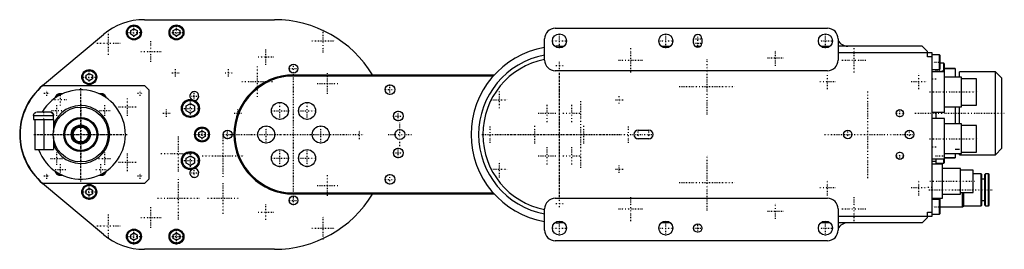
# Model space of a CAD drawing. Extents: x -254 to 209, y -54 to 54.
import ezdxf

# ---------------------------------------------------------------- set-up
doc = ezdxf.new("R2010")
doc.units = 0
doc.linetypes.add('CENTER', pattern=[1.5, 0.45, -0.5, 0.05, -0.5])
doc.layers.add('AM_0', color=7, linetype='CONTINUOUS')
doc.layers.add('AM_7', color=7, linetype='CENTER')

msp = doc.modelspace()

# ---------------------------------------------------------------- linework, layer by layer
at = {"layer": 'AM_0', "color": 7, "linetype": 'CONTINUOUS'}
for p, q in [((-195.1, 54), (-134, 54)), ((-242.98, 22.98), (-214.38, 46.98)), ((-201.5, 48.87), (-200, 49.73)), ((-201.5, 47.13), (-201.5, 48.87)), ((-200, 46.27), (-201.5, 47.13)), ((-200, 49.73), (-198.5, 48.87)), ((-198.5, 47.13), (-200, 46.27)), ((-198.5, 48.87), (-198.5, 47.13)), ((-181.5, 48.87), (-180, 49.73)), ((-181.5, 47.13), (-181.5, 48.87)), ((-180, 46.27), (-181.5, 47.13)), ((-180, 49.73), (-178.5, 48.87)), ((-178.5, 47.13), (-180, 46.27)), ((-178.5, 48.87), (-178.5, 47.13)), ((-2, 50), (126, 50)), ((-7, 35), (-7, 45)), ((63, 43), (63, 45)), ((67, 45), (67, 43)), ((131, 45), (131, 35)), ((0, 41.5), (2.15, 41.5)), ((0, 40.7), (0, 41.5)), ((47.85, 41.5), (52.15, 41.5)), ((63.68, 41.5), (66.32, 41.5)), ((122.85, 41.5), (127.15, 41.5)), ((126.95, 41.5), (126.95, 41.34)), ((170.5, 41.5), (131, 41.5)), ((131, 38.5), (175, 38.5)), ((173, 39), (170.5, 41.5)), ((173, 36.5), (173, 39)), ((175, 38.5), (175, -38.5)), ((178.6, 37.5), (175, 37.5)), ((179, 37.1), (178.6, 37.5)), ((178.6, 30.5), (178.6, 37.5)), ((179, 30.9), (179, 37.1)), ((175, 36.5), (173, 36.5)), ((180.6, 33.5), (179, 33.5)), ((181, 33.1), (180.6, 33.5)), ((180.6, 29.5), (180.6, 33.5)), ((181, 10.5), (181, 33.1)), ((-222.5, 27.87), (-221, 28.73)), ((-222.5, 26.13), (-222.5, 27.87)), ((-221, 28.73), (-219.5, 27.87)), ((-219.5, 27.87), (-219.5, 26.13)), ((-125, 28), (-30.63, 28)), ((-125, 27.5), (-125, 28)), ((126, 30), (-2, 30)), ((175, 30.5), (178.6, 30.5)), ((181, 29.5), (175, 29.5)), ((177, 29.5), (177, 30.5)), ((178.6, 30.5), (179, 30.9)), ((186, 31), (181, 31)), ((186, 30.94), (181, 30.94)), ((186, 31), (186, 27)), ((205, 29.5), (188, 29.5)), ((188, 27.01), (188, 29.5)), ((208, 26.5), (205, 29.5)), ((205, -9.5), (205, 29.5)), ((-221, 25.27), (-222.5, 26.13)), ((-219.5, 26.13), (-221, 25.27)), ((-31.08, 27.5), (-125, 27.5)), ((189, 27), (181, 27)), ((188, 26.9), (186, 26.9)), ((189, 13), (189, 27)), ((196, 26.25), (189, 26.25)), ((196, 13.75), (196, 26.25)), ((208, -6.5), (208, 26.5)), ((-242.76, 23), (-195, 23)), ((-195, 23), (-193, 21)), ((-193, 21), (-193, -21)), ((-175.47, 13.42), (-173.47, 14.57)), ((-173.47, 14.57), (-171.47, 13.42)), ((-239.34, 10.5), (-245.62, 10.5)), ((-175.47, 11.11), (-175.47, 13.42)), ((-173.47, 9.96), (-175.47, 11.11)), ((-171.47, 11.11), (-173.47, 9.96)), ((-171.47, 13.42), (-171.47, 11.11)), ((175, 10.5), (181, 10.5)), ((177, 7.5), (177, 10.5)), ((181, 13), (189, 13)), ((186, 13), (186, 5)), ((188, 4.99), (188, 13)), ((189, 13.75), (196, 13.75)), ((-247.25, 9), (-247.25, 7)), ((-247.25, 9), (-237.75, 9)), ((-247.25, 7), (-237.75, 7)), ((-246.65, 7), (-246.65, -7)), ((-242.35, 7), (-242.35, -7)), ((-237.85, 7), (-237.85, 1.13)), ((-237.75, 7), (-237.75, 9)), ((181, 7.5), (175, 7.5)), ((181, -13.1), (181, 7.5)), ((189, 5), (181, 5)), ((189, -9), (189, 5)), ((-169.5, 0.87), (-168, 1.73)), ((-169.5, -0.87), (-169.5, 0.87)), ((-168, 1.73), (-166.5, 0.87)), ((-166.5, 0.87), (-166.5, -0.87)), ((37, 2), (42, 2)), ((196, 4.25), (189, 4.25)), ((196, -8.25), (196, 4.25)), ((-237.85, -1.13), (-237.85, -7)), ((-168, -1.73), (-169.5, -0.87)), ((-166.5, -0.87), (-168, -1.73)), ((42, -2), (37, -2)), ((-246.65, -7), (-237.85, -7)), ((181, -9), (189, -9)), ((186, -6.9), (188, -6.9)), ((186, -9), (186, -11)), ((188, -9.5), (188, -9.02)), ((189, -8.25), (196, -8.25)), ((205, -9.5), (208, -6.5)), ((-175.47, -11.11), (-173.47, -9.96)), ((-175.47, -13.42), (-175.47, -11.11)), ((-173.47, -14.57), (-175.47, -13.42)), ((-173.47, -9.96), (-171.47, -11.11)), ((-171.47, -13.42), (-173.47, -14.57)), ((-171.47, -11.11), (-171.47, -13.42)), ((175, -11.5), (181, -11.5)), ((175, -12.5), (177, -12.5)), ((177, -14), (177, -11.5)), ((177, -13.5), (180.6, -13.5)), ((180.6, -13.5), (180.6, -11.5)), ((180.6, -13.5), (181, -13.1)), ((186, -10.94), (181, -10.94)), ((181, -11), (186, -11)), ((188, -9.5), (205, -9.5)), ((180, -14), (175, -14)), ((180, -30), (180, -14)), ((188.5, -16), (180, -16)), ((188.5, -28), (188.5, -16)), ((194.5, -16.75), (188.5, -16.75)), ((194.5, -27.25), (194.5, -16.75)), ((198.2, -18.5), (194.5, -18.5)), ((198.2, -33.5), (198.2, -18.5)), ((201.7, -18.5), (200.3, -18.5)), ((200.3, -33.5), (200.3, -18.5)), ((201.7, -33.5), (201.7, -18.5)), ((-214.38, -46.98), (-242.98, -22.98)), ((-195, -23), (-242.76, -23)), ((-193, -21), (-195, -23)), ((198.5, -33.2), (198.5, -18.8)), ((200, -21), (198.5, -21)), ((200, -33.2), (200, -18.8)), ((202, -33.2), (202, -18.8)), ((-222.5, -26.13), (-221, -25.27)), ((-222.5, -27.87), (-222.5, -26.13)), ((-221, -25.27), (-219.5, -26.13)), ((-219.5, -26.13), (-219.5, -27.87)), ((-125, -27.5), (-31.08, -27.5)), ((-125, -27.5), (-125, -28)), ((188.5, -27.25), (194.5, -27.25)), ((189.5, -34), (189.5, -27.25)), ((190, -33.5), (190, -27.25)), ((-221, -28.73), (-222.5, -27.87)), ((-219.5, -27.87), (-221, -28.73)), ((-30.63, -28), (-125, -28)), ((-2, -30), (126, -30)), ((175, -30), (180, -30)), ((178.6, -30.5), (175, -30.5)), ((178.5, -30.5), (178.5, -30)), ((179, -30.9), (178.6, -30.5)), ((178.6, -37.5), (178.6, -30.5)), ((179, -37.1), (179, -30)), ((180, -28), (188.5, -28)), ((198.5, -31), (200, -31)), ((-7, -45), (-7, -35)), ((131, -35), (131, -45)), ((173, -36.5), (175, -36.5)), ((173, -39), (173, -36.5)), ((179, -34), (189.5, -34)), ((189.5, -34), (190, -33.5)), ((190, -33.5), (198.2, -33.5)), ((200.3, -33.5), (201.7, -33.5)), ((0, -40.7), (0, -41.5)), ((2.15, -41.5), (0, -41.5)), ((52.15, -41.5), (47.85, -41.5)), ((127.15, -41.5), (122.85, -41.5)), ((126.95, -41.5), (126.95, -41.31)), ((126.96, -41.35), (126.96, -41.5)), ((175, -38.5), (131, -38.5)), ((170.5, -41.5), (131, -41.5)), ((170.5, -41.5), (173, -39)), ((175, -37.5), (178.6, -37.5)), ((178.6, -37.5), (179, -37.1)), ((-201.5, -47.13), (-200, -46.27)), ((-200, -46.27), (-198.5, -47.13)), ((-181.5, -47.13), (-180, -46.27)), ((-180, -46.27), (-178.5, -47.13)), ((-201.5, -48.87), (-201.5, -47.13)), ((-200, -49.73), (-201.5, -48.87)), ((-198.5, -48.87), (-200, -49.73)), ((-198.5, -47.13), (-198.5, -48.87)), ((-181.5, -48.87), (-181.5, -47.13)), ((-180, -49.73), (-181.5, -48.87)), ((-178.5, -48.87), (-180, -49.73)), ((-178.5, -47.13), (-178.5, -48.87)), ((126, -50), (-2, -50)), ((-134, -54), (-195.1, -54))]:
    msp.add_line(p, q, dxfattribs=at)
for points in [[(-247.14, 9.26, 0), (-247.14, 9.27, 0), (-247.14, 9.29, 0), (-247.13, 9.31, 0), (-247.13, 9.32, 0), (-247.13, 9.33, 0), (-247.12, 9.35, 0), (-247.12, 9.37, 0), (-247.11, 9.39, 0), (-247.1, 9.41, 0), (-247.1, 9.43, 0), (-247.1, 9.44, 0), (-247.09, 9.45, 0), (-247.09, 9.47, 0), (-247.08, 9.49, 0), (-247.07, 9.51, 0), (-247.07, 9.53, 0), (-247.06, 9.55, 0), (-247.05, 9.56, 0), (-247.05, 9.57, 0), (-247.04, 9.59, 0), (-247.03, 9.6, 0), (-247.03, 9.61, 0)], [(-247, 9.68, 0), (-246.98, 9.71, 0), (-246.94, 9.78, 0), (-246.9, 9.84, 0), (-246.88, 9.87, 0), (-246.85, 9.9, 0), (-246.81, 9.96, 0), (-246.76, 10.02, 0), (-246.71, 10.07, 0), (-246.65, 10.12, 0), (-246.6, 10.17, 0), (-246.57, 10.19, 0), (-246.54, 10.21, 0), (-246.47, 10.25, 0), (-246.41, 10.29, 0), (-246.34, 10.33, 0), (-246.27, 10.36, 0), (-246.21, 10.39, 0), (-246.17, 10.4, 0), (-246.14, 10.41, 0), (-246.07, 10.44, 0), (-245.99, 10.46, 0), (-245.96, 10.46, 0)], [(-237.84, 9, 0), (-237.84, 9.01, 0), (-237.84, 9.03, 0), (-237.84, 9.05, 0), (-237.84, 9.06, 0), (-237.84, 9.07, 0), (-237.84, 9.1, 0), (-237.84, 9.12, 0), (-237.84, 9.14, 0), (-237.85, 9.16, 0), (-237.85, 9.19, 0), (-237.85, 9.2, 0), (-237.85, 9.21, 0), (-237.85, 9.23, 0), (-237.86, 9.25, 0), (-237.86, 9.27, 0), (-237.87, 9.3, 0), (-237.87, 9.32, 0), (-237.87, 9.33, 0), (-237.88, 9.34, 0), (-237.88, 9.36, 0), (-237.89, 9.39, 0), (-237.89, 9.4, 0), (-237.89, 9.41, 0), (-237.9, 9.43, 0), (-237.91, 9.45, 0), (-237.91, 9.46, 0), (-237.91, 9.47, 0), (-237.92, 9.49, 0), (-237.93, 9.51, 0), (-237.94, 9.53, 0), (-237.94, 9.55, 0), (-237.95, 9.57, 0), (-237.96, 9.58, 0), (-237.96, 9.59, 0), (-237.97, 9.61, 0), (-237.98, 9.63, 0), (-237.99, 9.65, 0), (-238, 9.67, 0), (-238.01, 9.69, 0), (-238.01, 9.7, 0), (-238.02, 9.71, 0), (-238.03, 9.73, 0), (-238.04, 9.75, 0), (-238.05, 9.77, 0), (-238.06, 9.79, 0), (-238.07, 9.8, 0), (-238.08, 9.81, 0), (-238.09, 9.82, 0), (-238.1, 9.84, 0), (-238.11, 9.86, 0), (-238.13, 9.88, 0), (-238.14, 9.9, 0), (-238.15, 9.92, 0), (-238.16, 9.92, 0), (-238.17, 9.93, 0), (-238.18, 9.95, 0), (-238.2, 9.97, 0), (-238.21, 9.98, 0), (-238.23, 10, 0), (-238.24, 10.02, 0), (-238.25, 10.02, 0), (-238.26, 10.03, 0), (-238.27, 10.05, 0), (-238.28, 10.06, 0), (-238.29, 10.07, 0), (-238.3, 10.08, 0), (-238.32, 10.09, 0), (-238.33, 10.11, 0), (-238.34, 10.11, 0), (-238.35, 10.12, 0), (-238.36, 10.13, 0), (-238.38, 10.15, 0), (-238.4, 10.16, 0), (-238.42, 10.18, 0), (-238.43, 10.19, 0), (-238.44, 10.2, 0), (-238.45, 10.2, 0), (-238.47, 10.22, 0), (-238.49, 10.23, 0), (-238.51, 10.24, 0), (-238.53, 10.25, 0), (-238.55, 10.27, 0), (-238.56, 10.27, 0), (-238.57, 10.28, 0), (-238.59, 10.29, 0), (-238.61, 10.3, 0), (-238.63, 10.31, 0), (-238.65, 10.32, 0), (-238.66, 10.33, 0), (-238.67, 10.34, 0), (-238.68, 10.34, 0), (-238.7, 10.35, 0), (-238.72, 10.36, 0), (-238.74, 10.37, 0), (-238.76, 10.38, 0), (-238.78, 10.39, 0), (-238.79, 10.39, 0), (-238.8, 10.39, 0), (-238.82, 10.4, 0), (-238.84, 10.41, 0), (-238.86, 10.42, 0), (-238.88, 10.42, 0), (-238.9, 10.43, 0), (-238.92, 10.43, 0), (-238.93, 10.44, 0), (-238.95, 10.44, 0), (-238.97, 10.45, 0), (-238.98, 10.45, 0), (-238.99, 10.45, 0), (-239.01, 10.46, 0), (-239.04, 10.46, 0), (-239.05, 10.47, 0), (-239.06, 10.47, 0), (-239.08, 10.47, 0), (-239.1, 10.48, 0), (-239.13, 10.48, 0), (-239.15, 10.48, 0), (-239.17, 10.49, 0), (-239.18, 10.49, 0), (-239.19, 10.49, 0), (-239.21, 10.49, 0), (-239.24, 10.49, 0), (-239.26, 10.5, 0), (-239.28, 10.5, 0), (-239.3, 10.5, 0), (-239.31, 10.5, 0), (-239.32, 10.5, 0), (-239.35, 10.5, 0), (-239.37, 10.5, 0), (-239.38, 10.5, 0)], [(-239.04, 10.46, 0), (-239.03, 10.46, 0), (-238.99, 10.45, 0), (-238.96, 10.44, 0), (-238.94, 10.44, 0), (-238.93, 10.44, 0), (-238.9, 10.43, 0), (-238.86, 10.42, 0), (-238.83, 10.4, 0), (-238.8, 10.39, 0), (-238.77, 10.38, 0), (-238.76, 10.38, 0), (-238.74, 10.37, 0), (-238.72, 10.36, 0), (-238.69, 10.34, 0), (-238.66, 10.33, 0), (-238.63, 10.31, 0), (-238.6, 10.3, 0), (-238.58, 10.29, 0), (-238.57, 10.28, 0), (-238.54, 10.26, 0), (-238.51, 10.24, 0), (-238.5, 10.23, 0)], [(-238.43, 10.19, 0), (-238.4, 10.16, 0), (-238.34, 10.12, 0), (-238.29, 10.07, 0), (-238.26, 10.04, 0), (-238.24, 10.01, 0), (-238.19, 9.96, 0), (-238.14, 9.9, 0), (-238.09, 9.83, 0), (-238.05, 9.76, 0), (-238.01, 9.7, 0), (-237.99, 9.66, 0), (-237.98, 9.63, 0), (-237.95, 9.56, 0), (-237.92, 9.49, 0), (-237.9, 9.42, 0), (-237.88, 9.34, 0), (-237.86, 9.27, 0), (-237.85, 9.23, 0), (-237.85, 9.19, 0), (-237.84, 9.11, 0), (-237.84, 9.04, 0), (-237.84, 9, 0)], [(-247.16, 9, 0), (-247.16, 9.03, 0), (-247.16, 9.09, 0), (-247.16, 9.15, 0), (-247.15, 9.18, 0)]]:
    msp.add_polyline3d(points, dxfattribs=at)
for centre, radius in [((-200, 48), 3.5), ((-200, 48), 3.1), ((-180, 48), 3.5), ((-180, 48), 3.1), ((0, 44), 3.3), ((50, 44), 3.3), ((125, 44), 3.3), ((-125, 31), 2.1), ((-221, 27), 3.5), ((-221, 27), 3.1), ((-79.68, 21.13), 2.3), ((-173.47, 12.27), 4.25), ((-173.47, 12.27), 3.75), ((-131.4, 11.09), 4), ((-118.6, 11.09), 4), ((-225, 0), 12.9), ((-75.76, 8.68), 2.3), ((160, 10), 1.7), ((-225, 0), 8), ((-225, 0), 7.5), ((-225, 0), 4.5), ((-225, 0), 4), ((-225, 0), 3.5), ((-168, 0), 3.5), ((-168, 0), 3.1), ((-156, 0), 2.1), ((-137.8, 0), 4), ((-112.2, 0), 4), ((-75, 0), 2.3), ((135.5, 0), 2), ((164.5, 0), 2), ((-173.47, -12.27), 4.25), ((-173.47, -12.27), 3.75), ((-131.4, -11.09), 4), ((-118.6, -11.09), 4), ((-75.76, -8.68), 2.3), ((160, -10), 1.7), ((-79.68, -21.13), 2.3), ((-221, -27), 3.5), ((-221, -27), 3.1), ((-125, -31), 2.1), ((0, -44), 3.3), ((50, -44), 3.3), ((125, -44), 3.3), ((-200, -48), 3.5), ((-200, -48), 3.1), ((-180, -48), 3.5), ((-180, -48), 3.1), ((65, -44), 2)]:
    msp.add_circle(centre, radius, dxfattribs=at)
for centre, radius, start, end in [((-195.1, 24), 30, 90, 130.0021), ((-134, 0), 54, 31.2329, 90), ((-2, 45), 5, 90, 180), ((65, 45), 2, 0, 180), ((126, 45), 5, 0, 90), ((65, 43), 2, 180, 0), ((135.5, 46.5), 5, 205.8419, 270), ((0, 0), 41.5, 99.7108, 260.2892), ((0, 0), 38, 100.6151, 259.3849), ((0, 0), 41.5, 90, 92.8885), ((0, 0), 36, 101.2123, 258.7877), ((-2, 35), 5, 180, 270), ((126, 35), 5, 270, 0), ((-125, 0), 28, 90, 270), ((-125, 0), 27.5, 90, 270), ((-223.7, 0), 30, 130.0021, 229.9979), ((-223.5, 0), 30, 129.9445, 230.0555), ((-225, 0), 21, 199.4712, 150), ((-234.5, 16.45), 2.75, 73.8825, 166.1175), ((-234.5, 16.45), 2.35, 86.5134, 153.4866), ((-215.5, 16.45), 2.75, 13.8825, 106.1175), ((-215.5, 16.45), 2.35, 26.5134, 93.4866), ((-171.62, 18.08), 2.1, 275.2161, 229.3839), ((-225, 0), 13.6, 199.1168, 160.8832), ((37, 0), 2, 90, 270), ((42, 0), 2, 270, 90), ((-234.5, -16.45), 2.75, 193.8825, 286.1175), ((-234.5, -16.45), 2.35, 206.5134, 273.4866), ((-215.5, -16.45), 2.75, 253.8825, 346.1175), ((-215.5, -16.45), 2.35, 266.5134, 333.4866), ((-171.62, -18.08), 2.1, 130.6161, 84.7839), ((198.2, -18.8), 0.3, 0, 90), ((200.3, -18.8), 0.3, 90, 180), ((201.7, -18.8), 0.3, 0, 90), ((-134, 0), 54, 270, 328.7671), ((-2, -35), 5, 90, 180), ((126, -35), 5, 0, 90), ((198.2, -33.2), 0.3, 270, 0), ((200.3, -33.2), 0.3, 180, 270), ((201.7, -33.2), 0.3, 270, 0), ((0, 0), 41.5, 267.1115, 270), ((135.5, -46.5), 5, 90, 154.1581), ((-2, -45), 5, 180, 270), ((126, -45), 5, 270, 0), ((-195.1, -24), 30, 229.9979, 270)]:
    msp.add_arc(centre, radius, start, end, dxfattribs=at)
at = {"layer": 'AM_7', "color": 4, "linetype": 'CENTER'}
for p, q in [((-200, 44.33), (-200, 51.67)), ((-180, 44.33), (-180, 51.67)), ((-212, 37.54), (-212, 48.46)), ((-203.68, 48), (-196.32, 48)), ((-183.68, 48), (-176.32, 48)), ((-111, 38.54), (-111, 49.46)), ((0, 40.53), (0, 47.47)), ((50, 40.53), (50, 47.47)), ((65, 40.9), (65, 47.1)), ((125, 40.53), (125, 47.47)), ((-217.46, 43), (-206.54, 43)), ((-192, 34.17), (-192, 43.83)), ((-116.46, 44), (-105.54, 44)), ((-3.46, 44), (3.46, 44)), ((46.53, 44), (53.47, 44)), ((62.9, 45), (67.1, 45)), ((62.9, 43), (67.1, 43)), ((121.53, 44), (128.47, 44)), ((-196.83, 39), (-187.17, 39)), ((-138, 32.83), (-138, 40.17)), ((33.5, 29.23), (33.5, 40.77)), ((101.5, 32.33), (101.5, 39.67)), ((138.5, 29.23), (138.5, 40.77)), ((-141.68, 36.5), (-134.32, 36.5)), ((-125, 28.8), (-125, 33.2)), ((-1.73, 32.5), (1.73, 32.5)), ((0, 30.77), (0, 34.23)), ((27.73, 35), (39.27, 35)), ((69.43, 9.43), (69.43, 35.68)), ((97.83, 36), (105.17, 36)), ((132.72, 35), (144.28, 35)), ((174.8, 34), (179.2, 34)), ((-221, 23.32), (-221, 30.68)), ((-182.18, 29), (-178.82, 29)), ((-180.5, 27.32), (-180.5, 30.68)), ((-157.18, 29), (-153.82, 29)), ((-155.5, 27.32), (-155.5, 30.68)), ((-142, 17.65), (-142, 32.35)), ((-127.2, 31), (-122.8, 31)), ((-125, -29.4), (-125, 29.4)), ((-109, 19.17), (-109, 28.83)), ((0, -29.4), (0, 29.4)), ((0, -28.88), (0, 28.88)), ((126, 21.32), (126, 28.68)), ((169, 21.32), (169, 28.68)), ((176.8, 30), (181.2, 30)), ((-224.68, 27), (-217.32, 27)), ((-149.35, 25), (-134.65, 25)), ((-125, -26.36), (-125, 26.36)), ((-113.83, 24), (-104.17, 24)), ((-79.68, 18.72), (-79.68, 23.55)), ((122.33, 25), (129.68, 25)), ((165.32, 25), (172.68, 25)), ((177.1, 26), (174.9, 26)), ((-242.37, 19.5), (-239.63, 19.5)), ((-241, 18.13), (-241, 20.87)), ((-234.5, 13.57), (-234.5, 19.34)), ((-225, -22.05), (-225, 22.05)), ((-225, -19.95), (-225, 19.95)), ((-198.37, 19.5), (-195.63, 19.5)), ((-197, 18.13), (-197, 20.87)), ((-171.62, 15.88), (-171.62, 20.29)), ((-82.1, 21.13), (-77.27, 21.13)), ((-28.15, 12.31), (-28.15, 20.19)), ((56.3, 22.56), (82.55, 22.56)), ((145, -20.48), (145, 20.48)), ((173.95, 20), (197.05, 20)), ((-237.39, 16.45), (-231.61, 16.45)), ((-225, 14.5), (-225, -14.5)), ((-203, 8.8), (-203, 17.2)), ((-173.82, 18.08), (-169.41, 18.08)), ((-173.47, 7.8), (-173.47, 16.73)), ((-131.4, 6.89), (-131.4, 15.29)), ((-118.6, 6.89), (-118.6, 15.29)), ((-32.08, 16.25), (-24.21, 16.25)), ((-5.75, 5.76), (-5.75, 14.16)), ((5.75, 5.76), (5.75, 14.16)), ((10, -15.67), (10, 15.68)), ((26.41, 16.25), (29.88, 16.25)), ((28.15, 14.52), (28.15, 17.98)), ((-242.5, 10.68), (-242.5, 6.83)), ((-238.78, 11.31), (-233.84, 11.31)), ((-236.31, 8.84), (-236.31, 13.78)), ((-216.16, 11.31), (-211.22, 11.31)), ((-213.69, 8.84), (-213.69, 13.78)), ((-207.2, 13), (-198.8, 13)), ((-186.38, 10), (-183.02, 10)), ((-184.7, 8.32), (-184.7, 11.68)), ((-177.93, 12.27), (-169.01, 12.27)), ((-152.88, 10), (-149.52, 10)), ((-151.2, 8.32), (-151.2, 11.68)), ((-135.6, 11.09), (-127.2, 11.09)), ((-122.8, 11.09), (-114.4, 11.09)), ((-75.76, 6.27), (-75.76, 11.1)), ((-9.95, 9.96), (-1.55, 9.96)), ((1.55, 9.96), (9.95, 9.96)), ((158.22, 10), (161.78, 10)), ((160, 8.22), (160, 11.78)), ((167.1, 10), (209.1, 10)), ((-78.17, 8.68), (-73.34, 8.68)), ((-75, -5.51), (-75, 5.51)), ((-247.05, 0), (-202.95, 0)), ((-244.95, 0), (-205.05, 0)), ((-239.5, 0), (-210.5, 0)), ((-168, -3.67), (-168, 3.67)), ((-156, -2.2), (-156, 2.2)), ((-137.8, -4.2), (-137.8, 4.2)), ((-112.2, -4.2), (-112.2, 4.2)), ((-94, -2.2), (-94, 2.2)), ((-80.51, 0), (-69.49, 0)), ((-32.5, -3.94), (-32.5, 3.94)), ((-29.4, 0), (29.4, 0)), ((-11.5, -4.2), (-11.5, 4.2)), ((11.5, -4.2), (11.5, 4.2)), ((32.5, -3.94), (32.5, 3.94)), ((37, -2.1), (37, 2.1)), ((39.9, 0), (44.1, 0)), ((42, -2.1), (42, 2.1)), ((135.5, -2.1), (135.5, 2.1)), ((164.5, -2.1), (164.5, 2.1)), ((-179, -17.4), (-179, -0.6)), ((-171.68, 0), (-164.32, 0)), ((-158.21, 0), (-153.79, 0)), ((-158, -19.98), (-158, -0.03)), ((-154.4, 0), (-95.6, 0)), ((-151.35, 0), (-98.65, 0)), ((-96.2, 0), (-91.8, 0)), ((-36.44, 0), (39.1, 0)), ((124.53, 0), (166.6, 0)), ((173.95, -2), (197.05, -2)), ((-236.31, -14.2), (-236.31, -8.42)), ((-213.69, -14.2), (-213.69, -8.42)), ((-203, -17.2), (-203, -8.8)), ((-187.4, -9), (-170.6, -9)), ((-173.47, -16.73), (-173.47, -7.8)), ((-131.4, -15.29), (-131.4, -6.89)), ((-118.6, -15.29), (-118.6, -6.89)), ((-78.17, -8.68), (-73.34, -8.68)), ((-75.76, -11.1), (-75.76, -6.27)), ((-5.75, -14.16), (-5.75, -5.76)), ((5.75, -14.16), (5.75, -5.76)), ((160, -11.78), (160, -8.22)), ((177.1, -6), (174.9, -6)), ((-239.2, -11.31), (-233.42, -11.31)), ((-216.58, -11.31), (-210.8, -11.31)), ((-207.2, -13), (-198.8, -13)), ((-177.93, -12.27), (-169.01, -12.27)), ((-167.97, -10), (-148.03, -10)), ((-135.6, -11.09), (-127.2, -11.09)), ((-122.8, -11.09), (-114.4, -11.09)), ((-28.15, -20.19), (-28.15, -12.31)), ((-9.95, -9.96), (-1.55, -9.96)), ((1.55, -9.96), (9.95, -9.96)), ((69.43, -35.68), (69.43, -9.43)), ((158.22, -10), (161.78, -10)), ((176.8, -10), (181.2, -10)), ((-241, -20.87), (-241, -18.13)), ((-236.97, -16.45), (-232.03, -16.45)), ((-234.5, -18.92), (-234.5, -13.99)), ((-217.97, -16.45), (-213.03, -16.45)), ((-215.5, -18.92), (-215.5, -13.99)), ((-197, -20.87), (-197, -18.13)), ((-173.82, -18.08), (-169.41, -18.08)), ((-171.62, -20.29), (-171.62, -15.88)), ((-32.08, -16.25), (-24.21, -16.25)), ((26.41, -16.25), (29.88, -16.25)), ((28.15, -17.98), (28.15, -14.52)), ((-242.37, -19.5), (-239.63, -19.5)), ((-198.37, -19.5), (-195.63, -19.5)), ((-179, -39.98), (-179, -20.02)), ((-158, -37.35), (-158, -22.65)), ((-109, -28.83), (-109, -19.17)), ((-82.1, -21.13), (-77.27, -21.13)), ((-79.68, -23.55), (-79.68, -18.72)), ((56.3, -22.56), (82.55, -22.56)), ((126, -28.68), (126, -21.32)), ((169, -28.68), (169, -21.32)), ((174.03, -22), (195.47, -22)), ((-224.68, -27), (-217.32, -27)), ((-221, -30.68), (-221, -23.32)), ((-113.83, -24), (-104.17, -24)), ((122.33, -25), (129.68, -25)), ((165.32, -25), (172.68, -25)), ((175.1, -25), (172.9, -25)), ((173.65, -26), (203.35, -26)), ((-188.97, -30), (-169.03, -30)), ((-165.35, -30), (-150.65, -30)), ((-127.2, -31), (-122.8, -31)), ((-125, -33.2), (-125, -28.8)), ((0, -34.23), (0, -30.77)), ((33.5, -40.77), (33.5, -29.23)), ((101.5, -39.67), (101.5, -32.33)), ((138.5, -40.77), (138.5, -29.23)), ((-192, -43.83), (-192, -34.17)), ((-141.68, -36.5), (-134.32, -36.5)), ((-138, -40.17), (-138, -32.83)), ((-1.73, -32.5), (1.73, -32.5)), ((27.73, -35), (39.27, -35)), ((97.83, -36), (105.17, -36)), ((132.72, -35), (144.28, -35)), ((174.8, -34), (179.2, -34)), ((-212, -48.46), (-212, -37.54)), ((-196.83, -39), (-187.17, -39)), ((-111, -49.46), (-111, -38.54)), ((0, -47.47), (0, -40.53)), ((50, -47.47), (50, -40.53)), ((125, -47.47), (125, -40.53)), ((-217.46, -43), (-206.54, -43)), ((-200, -51.67), (-200, -44.33)), ((-180, -51.67), (-180, -44.33)), ((-116.46, -44), (-105.54, -44)), ((-3.46, -44), (3.46, -44)), ((46.53, -44), (53.47, -44)), ((62.9, -44), (67.1, -44)), ((65, -46.1), (65, -41.9)), ((121.53, -44), (128.47, -44)), ((-203.68, -48), (-196.32, -48)), ((-183.68, -48), (-176.32, -48))]:
    msp.add_line(p, q, dxfattribs=at)

doc.saveas('drawing.dxf')
